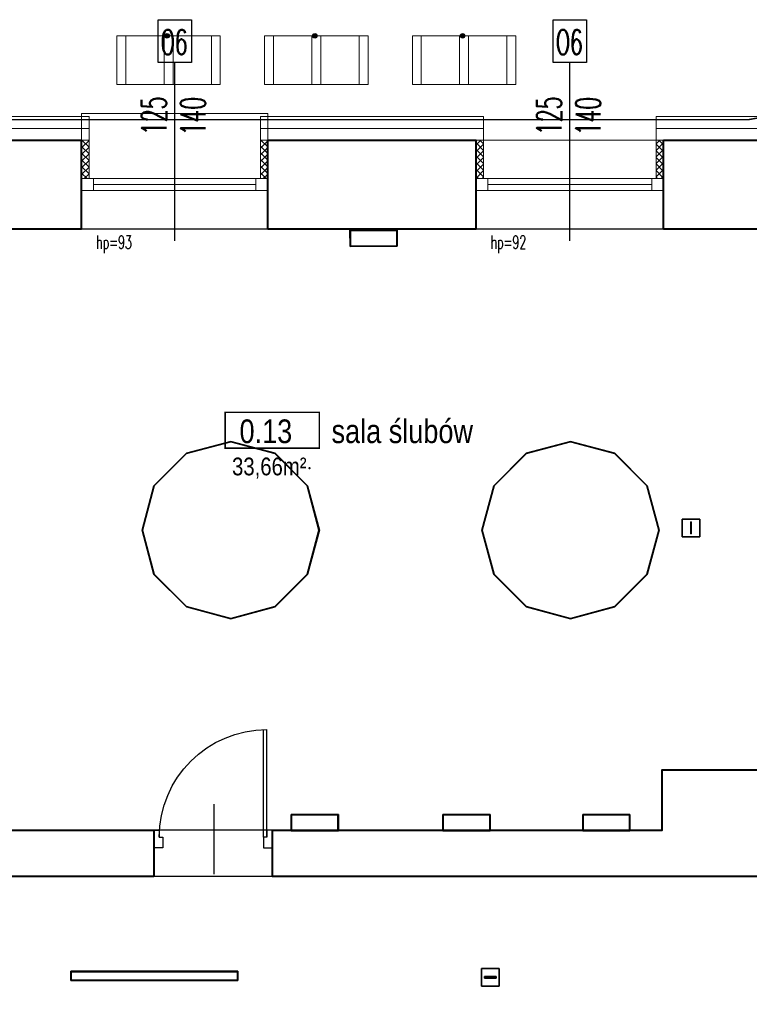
# Model space of a CAD drawing. Header units: millimetres. Extents: x -2616 to 3840, y -7331 to 10340.
# Tile 14 of 22: x 1968 to 2462, y 4896 to 5563. Entities that reach past the tile are written whole.
import ezdxf

# ---------------------------------------------------------------- set-up
doc = ezdxf.new("R2010")
doc.units = ezdxf.units.MM
for name, color, linetype, lineweight in [('#Warnice UG$0$0A_KONSTR', 8, 'Continuous', 40), ('#Warnice UG$0$0A_OCIEPLENIE', 8, 'Continuous', 0), ('#Warnice UG$0$0A_OPISY POM', 8, 'Continuous', 9), ('#Warnice UG$0$0A_POMOCNICZE', 8, 'Continuous', 9), ('#Warnice UG$0$0A_STOLARKA', 8, 'Continuous', 9)]:
    doc.layers.add(name, color=color, linetype=linetype, lineweight=lineweight)
for name, color, linetype in [('#Warnice UG$0$0A_OPISY OKIEN', 8, 'Continuous'), ('#Warnice UG$0$_a_drzwi', 8, 'Continuous'), ('#Warnice UG$0$Opisy', 8, 'Continuous'), ('DLX_BLD1_LUM', 5, 'Continuous'), ('PODKŁAD', 8, 'Continuous')]:
    doc.layers.add(name, color=color, linetype=linetype)
doc.styles.add('#Warnice UG$0$1', font='simplex.shx', dxfattribs={"width": 0.6})
doc.styles.add('#Warnice UG$0$m1_romans', font='romans.shx', dxfattribs={"width": 0.8})
pattern_1 = [(45, (-100, -60), (-2.24506403, 2.24506403), []), (135, (-100, -60), (-2.24506403, -2.24506403), [])]

# ---------------------------------------------------------------- blocks, each defined once
blk = doc.blocks.new('#Warnice UG$0$A$C372b6b25')
at = {"layer": '#Warnice UG$0$_a_drzwi'}
for p, q in [((3.33, -4.44), (3.33, 63.89)), ((5.56, -4.44), (5.56, 63.85)), ((37.04, 16.67), (37.04, -27.78)), ((0, 0), (3.33, 0)), ((3.33, 0), (3.33, -4.44)), ((3.33, -4.44), (5.56, -4.44)), ((5.56, -4.44), (5.56, -11.11)), ((69.44, -4.44), (69.44, -11.11)), ((71.67, -4.44), (69.44, -4.44)), ((71.67, 0), (71.67, -4.44)), ((75, 0), (71.67, 0)), ((5.56, -11.11), (0, -11.11)), ((69.44, -11.11), (75, -11.11))]:
    blk.add_line(p, q, dxfattribs=at)
for points in [[(0, 0), (0, -11.11)], [(75, 0), (75, -11.11)]]:
    blk.add_lwpolyline(points, dxfattribs=at)
blk.add_arc((3.33, -4.44), 68.33, 0, 90, dxfattribs=at)
blk = doc.blocks.new('#Warnice UG')
at = {"layer": '#Warnice UG$0$0A_OCIEPLENIE', "transparency": 33554687}
h = blk.add_hatch(dxfattribs=at)
h.set_pattern_fill('ANSI37', color=256)
h.set_pattern_definition(pattern_1)
h.paths.add_polyline_path([(13579.56, 11734.95), (13574.56, 11734.95), (13574.56, 11708.95), (13579.56, 11708.95)])
h.paths.add_polyline_path([(13700.56, 11734.95), (13695.56, 11734.95), (13695.56, 11708.95), (13700.56, 11708.95)])
h = blk.add_hatch(dxfattribs=at)
h.set_pattern_fill('ANSI37', color=256)
h.set_pattern_definition(pattern_1)
h.paths.add_polyline_path([(13841.56, 11708.95), (13846.56, 11708.95), (13846.56, 11734.95), (13841.56, 11734.95)])
h.paths.add_polyline_path([(13968.56, 11734.95), (13963.56, 11734.95), (13963.56, 11708.95), (13968.56, 11708.95)])
at = {"layer": '#Warnice UG$0$0A_OPISY OKIEN', "transparency": 33554687}
h = blk.add_hatch(color=256, dxfattribs=at)
h.dxf.hatch_style = 1
h.paths.add_polyline_path([(13633.94, 11805.54, 1), (13630.95, 11805.54, 1)])
h = blk.add_hatch(color=256, dxfattribs=at)
h.dxf.hatch_style = 1
h.paths.add_polyline_path([(13733.94, 11805.54, 1), (13730.95, 11805.54, 1)])
h = blk.add_hatch(color=256, dxfattribs=at)
h.dxf.hatch_style = 1
h.paths.add_polyline_path([(13833.94, 11805.54, 1), (13830.95, 11805.54, 1)])
at = {"layer": '#Warnice UG$0$0A_KONSTR'}
for points in [[(13428.56, 11734.95), (13574.56, 11734.95)], [(13574.56, 11674.95), (13574.56, 11734.95)], [(13700.56, 11674.95), (13700.56, 11734.95)], [(13700.56, 11734.95), (13841.56, 11734.95)], [(13841.56, 11674.95), (13841.56, 11734.95)], [(13968.56, 11674.95), (13968.56, 11734.95)], [(13968.56, 11734.95), (14119.56, 11734.95)], [(13473.56, 11674.95), (13574.56, 11674.95)], [(13700.56, 11674.95), (13841.56, 11674.95)], [(13968.56, 11674.95), (14119.56, 11674.95)], [(13703.56, 11267.95), (13967.56, 11267.95), (13967.56, 11308.95), (14097.56, 11308.95), (14097.56, 11267.95)], [(13473.56, 11267.95), (13623.56, 11267.95)], [(13623.56, 11267.95), (13623.56, 11236.95)], [(13703.56, 11267.95), (13703.56, 11236.95)], [(13449.56, 11236.95), (13623.56, 11236.95)], [(13703.56, 11236.95), (14314.56, 11236.95)]]:
    blk.add_lwpolyline(points, dxfattribs=at)
blk.add_point((13728.82, 11513.02), dxfattribs=at)
at = {"layer": '#Warnice UG$0$0A_OCIEPLENIE'}
for points in [[(13428.56, 11734.95), (13428.56, 11750.95), (13579.56, 11750.95), (13579.56, 11734.95), (13574.56, 11734.95)], [(13700.56, 11734.95), (13695.56, 11734.95), (13695.56, 11750.95), (13846.56, 11750.95), (13846.56, 11734.95), (13841.56, 11734.95)], [(13968.56, 11734.95), (13963.56, 11734.95), (13963.56, 11750.95), (14124.56, 11750.95), (14124.56, 11734.95), (14119.56, 11734.95)], [(13579.56, 11734.95), (13579.56, 11708.95)], [(13695.56, 11734.95), (13695.56, 11708.95)], [(13846.56, 11734.95), (13846.56, 11708.95)], [(13963.56, 11734.95), (13963.56, 11708.95)]]:
    blk.add_lwpolyline(points, dxfattribs=at)
at = {"layer": '#Warnice UG$0$0A_OCIEPLENIE', "ltscale": 0.75}
for points in [[(13428.56, 11742.95), (13579.56, 11742.95)], [(13695.56, 11742.95), (13846.56, 11742.95)], [(13963.56, 11742.95), (14124.56, 11742.95)]]:
    blk.add_lwpolyline(points, dxfattribs=at)
at = {"layer": '#Warnice UG$0$0A_OPISY OKIEN'}
for centre in [(13632.45, 11805.54), (13732.45, 11805.54), (13832.45, 11805.54)]:
    blk.add_circle(centre, 1.5, dxfattribs=at)
at = {"layer": '#Warnice UG$0$0A_OPISY POM', "const_width": 1}
blk.add_lwpolyline([(13671.73, 11550.76), (13735.48, 11550.76), (13735.48, 11526.53), (13671.73, 11526.53)], close=True, dxfattribs=at)
at = {"layer": '#Warnice UG$0$0A_POMOCNICZE', "ltscale": 3}
for points in [[(13631.39, 11804.48), (13633.5, 11806.6)], [(13633.5, 11804.48), (13631.39, 11806.6)], [(13731.39, 11804.48), (13733.5, 11806.6)], [(13733.5, 11804.48), (13731.39, 11806.6)], [(13831.39, 11804.48), (13833.5, 11806.6)], [(13833.5, 11804.48), (13831.39, 11806.6)], [(13598.45, 11772.54), (13598.45, 11805.54), (13668.45, 11805.54), (13668.45, 11772.54), (13598.45, 11772.54)], [(13598.45, 11805.54), (13604.45, 11805.54), (13604.45, 11772.54), (13598.45, 11772.54)], [(13628.45, 11805.54), (13636.45, 11805.54), (13636.45, 11772.54), (13628.45, 11772.54)], [(13630.45, 11805.54), (13630.45, 11772.54)], [(13668.45, 11805.54), (13662.45, 11805.54), (13662.45, 11772.54), (13668.45, 11772.54)], [(13698.45, 11772.54), (13698.45, 11805.54), (13768.45, 11805.54), (13768.45, 11772.54), (13698.45, 11772.54)], [(13698.45, 11805.54), (13704.45, 11805.54), (13704.45, 11772.54), (13698.45, 11772.54)], [(13728.45, 11805.54), (13736.45, 11805.54), (13736.45, 11772.54), (13728.45, 11772.54)], [(13730.45, 11805.54), (13730.45, 11772.54)], [(13768.45, 11805.54), (13762.45, 11805.54), (13762.45, 11772.54), (13768.45, 11772.54)], [(13798.45, 11772.54), (13798.45, 11805.54), (13868.45, 11805.54), (13868.45, 11772.54), (13798.45, 11772.54)], [(13798.45, 11805.54), (13804.45, 11805.54), (13804.45, 11772.54), (13798.45, 11772.54)], [(13828.45, 11805.54), (13836.45, 11805.54), (13836.45, 11772.54), (13828.45, 11772.54)], [(13830.45, 11805.54), (13830.45, 11772.54)], [(13868.45, 11805.54), (13862.45, 11805.54), (13862.45, 11772.54), (13868.45, 11772.54)]]:
    blk.add_lwpolyline(points, dxfattribs=at)
at = {"layer": '#Warnice UG$0$0A_POMOCNICZE', "ltscale": 50, "const_width": 1}
blk.add_lwpolyline([(14334.77, 11804.81), (14026.15, 11748.85), (13448.14, 11748.85)], dxfattribs=at)
at = {"layer": '#Warnice UG$0$0A_STOLARKA'}
for p, q in [((13574.56, 11708.95), (13700.56, 11708.95)), ((13841.56, 11708.95), (13968.56, 11708.95)), ((13574.56, 11700.95), (13700.56, 11700.95)), ((13582.56, 11704.95), (13692.56, 11704.95)), ((13841.56, 11700.95), (13968.56, 11700.95)), ((13849.56, 11704.95), (13960.56, 11704.95))]:
    blk.add_line(p, q, dxfattribs=at)
for points in [[(13700.56, 11752.95), (13574.56, 11752.95), (13574.56, 11674.95), (13700.56, 11674.95)], [(13968.56, 11734.95), (13841.56, 11734.95), (13841.56, 11674.95), (13968.56, 11674.95)], [(13582.56, 11700.95), (13582.56, 11708.95), (13574.56, 11708.95), (13574.56, 11700.95)], [(13700.56, 11700.95), (13700.56, 11708.95), (13692.56, 11708.95), (13692.56, 11700.95)], [(13849.56, 11700.95), (13849.56, 11708.95), (13841.56, 11708.95), (13841.56, 11700.95)], [(13968.56, 11700.95), (13968.56, 11708.95), (13960.56, 11708.95), (13960.56, 11700.95)]]:
    blk.add_lwpolyline(points, close=True, dxfattribs=at)
at = {"layer": '#Warnice UG$0$Opisy'}
for p, q in [((13637.56, 11666.82), (13637.56, 11787.57)), ((13905.06, 11666.82), (13905.06, 11787.57))]:
    blk.add_line(p, q, dxfattribs=at)
for points in [[(13626.27, 11787.57), (13626.27, 11816.47), (13648.85, 11816.47), (13648.85, 11787.57)], [(13893.77, 11787.57), (13893.77, 11816.47), (13916.35, 11816.47), (13916.35, 11787.57)]]:
    blk.add_lwpolyline(points, close=True, dxfattribs=at)
at = {"layer": 'Defpoints'}
for points in [[(13473.56, 11674.95), (14313.56, 11674.95), (14313.56, 11267.95), (14097.56, 11267.95), (14097.56, 11308.95), (13967.56, 11308.95), (13967.56, 11267.95), (13473.56, 11267.95)], [(12457.56, 11236.95), (14314.56, 11236.95), (14314.56, 11081.95), (12457.56, 11081.95)]]:
    blk.add_lwpolyline(points, close=True, dxfattribs=at)
at = {"layer": '#Warnice UG$0$_a_drzwi', "xscale": -1.066666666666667, "yscale": 1.066666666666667, "zscale": 1.066666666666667, "rotation": 359.9999996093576}
blk.add_blockref('#Warnice UG$0$A$C372b6b25', (13703.56, 11267.95), dxfattribs=at)
at = {"layer": '#Warnice UG$0$0A_OPISY POM', "attachment_point": 9, "line_spacing_factor": 0.8, "style": '#Warnice UG$0$m1_romans'}
for s, insert, char_height, width in [('\\pxql;{\\fArial Narrow|b0|i0|c238|p34;\\W1;sala ślubów}', (14119.06, 11529.73), 16, 375.2999), ('{\\fArial Narrow|b0|i0|c238|p34;\\W1;0.13}', (13717.14, 11529.73), 16, 375.2999), ('\\pxql;{\\fArial Narrow|b0|i0|c238|p34;\\W1;33,66m²}', (13773.26, 11505.91), 12, 96.8644)]:
    blk.add_mtext(s, dxfattribs=dict(at, insert=insert, char_height=char_height, width=width))
at = {"layer": '#Warnice UG$0$Opisy', "char_height": 16.8, "width": 158.6274, "attachment_point": 5, "style": '#Warnice UG$0$1'}
for insert in [(13637.21, 11801.3), (13904.71, 11801.3)]:
    blk.add_mtext('O6', dxfattribs=dict(at, insert=insert))
at = {"layer": '#Warnice UG$0$Opisy', "char_height": 16.8, "width": 158.6274, "attachment_point": 5, "rotation": 90, "style": '#Warnice UG$0$1'}
for s, insert in [('125', (13623.58, 11751.45)), ('140', (13650, 11751.17)), ('125', (13891.08, 11751.45)), ('140', (13917.5, 11751.17))]:
    blk.add_mtext(s, dxfattribs=dict(at, insert=insert))
at = {"layer": '#Warnice UG$0$Opisy', "char_height": 9, "width": 158.6274, "attachment_point": 5, "line_spacing_factor": 0.7, "style": '#Warnice UG$0$1'}
for s, insert in [('\\pxqr;hp=93', (13529.19, 11664.38)), ('\\pxqr;hp=92', (13796.19, 11664.38))]:
    blk.add_mtext(s, dxfattribs=dict(at, insert=insert))

msp = doc.modelspace()

# ---------------------------------------------------------------- linework, layer by layer
at = {"layer": 'DLX_BLD1_LUM'}
for points in [[(2191.56, 5420.18, 0), (2223.56, 5420.28, 0)], [(2223.56, 5420.28, 0), (2191.56, 5420.18, 0)], [(2191.56, 5420.18, 0), (2223.56, 5420.28, 0)], [(2223.56, 5420.28, 0), (2191.56, 5420.18, 0)], [(2191.59, 5409.18, 0), (2191.56, 5420.18, 0)], [(2191.59, 5409.18, 0), (2191.56, 5420.18, 0)], [(2191.56, 5420.18, 0), (2191.56, 5420.18, 0)], [(2191.56, 5420.18, 0), (2191.59, 5409.18, 0)], [(2191.56, 5420.18, 0), (2191.59, 5409.18, 0)], [(2191.56, 5420.18, 0), (2191.56, 5420.18, 0)], [(2223.31, 5420.03, 0), (2191.81, 5419.93, 0)], [(2191.81, 5419.93, 0), (2223.31, 5420.03, 0)], [(2223.31, 5420.03, 0), (2191.81, 5419.93, 0)], [(2191.81, 5419.93, 0), (2223.31, 5420.03, 0)], [(2191.81, 5419.93, 0), (2191.84, 5409.43, 0)], [(2191.84, 5409.43, 0), (2191.81, 5419.93, 0)], [(2191.81, 5419.93, 0), (2191.84, 5409.43, 0)], [(2191.84, 5409.43, 0), (2191.81, 5419.93, 0)], [(2223.34, 5409.53, 0), (2223.31, 5420.03, 0)], [(2223.31, 5420.03, 0), (2223.34, 5409.53, 0)], [(2223.34, 5409.53, 0), (2223.31, 5420.03, 0)], [(2223.31, 5420.03, 0), (2223.34, 5409.53, 0)], [(2223.56, 5420.28, 0), (2223.59, 5409.28, 0)], [(2223.59, 5409.28, 0), (2223.56, 5420.28, 0)], [(2223.59, 5409.28, 0), (2223.56, 5420.28, 0)], [(2223.56, 5420.28, 0), (2223.56, 5420.28, 0)], [(2223.56, 5420.28, 0), (2223.59, 5409.28, 0)], [(2223.56, 5420.28, 0), (2223.56, 5420.28, 0)], [(2223.59, 5409.28, 0), (2191.59, 5409.18, 0)], [(2191.59, 5409.18, 0), (2223.59, 5409.28, 0)], [(2223.59, 5409.28, 0), (2191.59, 5409.18, 0)], [(2191.59, 5409.18, 0), (2223.59, 5409.28, 0)], [(2191.59, 5409.18, 0), (2191.59, 5409.18, 0)], [(2191.59, 5409.18, 0), (2191.59, 5409.18, 0)], [(2191.84, 5409.43, 0), (2223.34, 5409.53, 0)], [(2223.34, 5409.53, 0), (2191.84, 5409.43, 0)], [(2191.84, 5409.43, 0), (2223.34, 5409.53, 0)], [(2223.34, 5409.53, 0), (2191.84, 5409.43, 0)], [(2223.59, 5409.28, 0), (2223.59, 5409.28, 0)], [(2223.59, 5409.28, 0), (2223.59, 5409.28, 0)], [(2110.82, 5277.27, 0), (2080.82, 5269.23, 0)], [(2080.82, 5269.23, 0), (2110.82, 5277.27, 0)], [(2080.82, 5269.23, 0), (2110.82, 5277.27, 0)], [(2110.82, 5277.27, 0), (2080.82, 5269.23, 0)], [(2110.82, 5277.02, 0), (2080.94, 5269.01, 0)], [(2080.94, 5269.01, 0), (2110.82, 5277.02, 0)], [(2140.82, 5269.23, 0), (2110.82, 5277.27, 0)], [(2110.82, 5277.27, 0), (2110.82, 5277.27, 0)], [(2110.82, 5277.27, 0), (2140.82, 5269.23, 0)], [(2110.82, 5277.27, 0), (2110.82, 5277.27, 0)], [(2110.82, 5277.27, 0), (2140.82, 5269.23, 0)], [(2140.82, 5269.23, 0), (2110.82, 5277.27, 0)], [(2140.69, 5269.01, 0), (2110.82, 5277.02, 0)], [(2110.82, 5277.02, 0), (2140.69, 5269.01, 0)], [(2340.82, 5277.27, 0), (2310.82, 5269.23, 0)], [(2310.82, 5269.23, 0), (2340.82, 5277.27, 0)], [(2310.82, 5269.23, 0), (2340.82, 5277.27, 0)], [(2340.82, 5277.27, 0), (2310.82, 5269.23, 0)], [(2340.82, 5277.02, 0), (2310.94, 5269.01, 0)], [(2310.94, 5269.01, 0), (2340.82, 5277.02, 0)], [(2370.82, 5269.23, 0), (2340.82, 5277.27, 0)], [(2340.82, 5277.27, 0), (2340.82, 5277.27, 0)], [(2340.82, 5277.27, 0), (2370.82, 5269.23, 0)], [(2340.82, 5277.27, 0), (2340.82, 5277.27, 0)], [(2340.82, 5277.27, 0), (2370.82, 5269.23, 0)], [(2370.82, 5269.23, 0), (2340.82, 5277.27, 0)], [(2370.69, 5269.01, 0), (2340.82, 5277.02, 0)], [(2340.82, 5277.02, 0), (2370.69, 5269.01, 0)], [(2080.82, 5269.23, 0), (2058.85, 5247.27, 0)], [(2058.85, 5247.27, 0), (2080.82, 5269.23, 0)], [(2058.85, 5247.27, 0), (2080.82, 5269.23, 0)], [(2080.82, 5269.23, 0), (2058.85, 5247.27, 0)], [(2080.94, 5269.01, 0), (2059.07, 5247.14, 0)], [(2059.07, 5247.14, 0), (2080.94, 5269.01, 0)], [(2080.82, 5269.23, 0), (2080.82, 5269.23, 0)], [(2080.82, 5269.23, 0), (2080.82, 5269.23, 0)], [(2162.56, 5247.14, 0), (2140.69, 5269.01, 0)], [(2140.69, 5269.01, 0), (2162.56, 5247.14, 0)], [(2162.78, 5247.27, 0), (2140.82, 5269.23, 0)], [(2140.82, 5269.23, 0), (2140.82, 5269.23, 0)], [(2140.82, 5269.23, 0), (2162.78, 5247.27, 0)], [(2140.82, 5269.23, 0), (2140.82, 5269.23, 0)], [(2140.82, 5269.23, 0), (2162.78, 5247.27, 0)], [(2162.78, 5247.27, 0), (2140.82, 5269.23, 0)], [(2310.82, 5269.23, 0), (2288.85, 5247.27, 0)], [(2288.85, 5247.27, 0), (2310.82, 5269.23, 0)], [(2288.85, 5247.27, 0), (2310.82, 5269.23, 0)], [(2310.82, 5269.23, 0), (2288.85, 5247.27, 0)], [(2310.94, 5269.01, 0), (2289.07, 5247.14, 0)], [(2289.07, 5247.14, 0), (2310.94, 5269.01, 0)], [(2310.82, 5269.23, 0), (2310.82, 5269.23, 0)], [(2310.82, 5269.23, 0), (2310.82, 5269.23, 0)], [(2392.56, 5247.14, 0), (2370.69, 5269.01, 0)], [(2370.69, 5269.01, 0), (2392.56, 5247.14, 0)], [(2392.78, 5247.27, 0), (2370.82, 5269.23, 0)], [(2370.82, 5269.23, 0), (2370.82, 5269.23, 0)], [(2370.82, 5269.23, 0), (2392.78, 5247.27, 0)], [(2370.82, 5269.23, 0), (2370.82, 5269.23, 0)], [(2370.82, 5269.23, 0), (2392.78, 5247.27, 0)], [(2392.78, 5247.27, 0), (2370.82, 5269.23, 0)], [(2058.85, 5247.27, 0), (2050.82, 5217.27, 0)], [(2050.82, 5217.27, 0), (2058.85, 5247.27, 0)], [(2050.82, 5217.27, 0), (2058.85, 5247.27, 0)], [(2058.85, 5247.27, 0), (2050.82, 5217.27, 0)], [(2059.07, 5247.14, 0), (2051.07, 5217.27, 0)], [(2051.07, 5217.27, 0), (2059.07, 5247.14, 0)], [(2058.85, 5247.27, 0), (2058.85, 5247.27, 0)], [(2058.85, 5247.27, 0), (2058.85, 5247.27, 0)], [(2170.57, 5217.27, 0), (2162.56, 5247.14, 0)], [(2162.56, 5247.14, 0), (2170.57, 5217.27, 0)], [(2170.82, 5217.27, 0), (2162.78, 5247.27, 0)], [(2162.78, 5247.27, 0), (2162.78, 5247.27, 0)], [(2162.78, 5247.27, 0), (2170.82, 5217.27, 0)], [(2162.78, 5247.27, 0), (2162.78, 5247.27, 0)], [(2162.78, 5247.27, 0), (2170.82, 5217.27, 0)], [(2170.82, 5217.27, 0), (2162.78, 5247.27, 0)], [(2288.85, 5247.27, 0), (2280.82, 5217.27, 0)], [(2280.82, 5217.27, 0), (2288.85, 5247.27, 0)], [(2280.82, 5217.27, 0), (2288.85, 5247.27, 0)], [(2288.85, 5247.27, 0), (2280.82, 5217.27, 0)], [(2289.07, 5247.14, 0), (2281.07, 5217.27, 0)], [(2281.07, 5217.27, 0), (2289.07, 5247.14, 0)], [(2288.85, 5247.27, 0), (2288.85, 5247.27, 0)], [(2288.85, 5247.27, 0), (2288.85, 5247.27, 0)], [(2400.57, 5217.27, 0), (2392.56, 5247.14, 0)], [(2392.56, 5247.14, 0), (2400.57, 5217.27, 0)], [(2400.82, 5217.27, 0), (2392.78, 5247.27, 0)], [(2392.78, 5247.27, 0), (2392.78, 5247.27, 0)], [(2392.78, 5247.27, 0), (2400.82, 5217.27, 0)], [(2392.78, 5247.27, 0), (2392.78, 5247.27, 0)], [(2392.78, 5247.27, 0), (2400.82, 5217.27, 0)], [(2400.82, 5217.27, 0), (2392.78, 5247.27, 0)], [(2416.32, 5212.73, 0), (2416.32, 5224.73, 0)], [(2416.32, 5224.73, 0), (2416.32, 5224.73, 0)], [(2416.32, 5224.73, 0), (2416.32, 5212.73, 0)], [(2416.32, 5224.73, 0), (2428.32, 5224.73, 0)], [(2428.32, 5224.73, 0), (2416.32, 5224.73, 0)], [(2416.32, 5224.73, 0), (2416.32, 5224.73, 0)], [(2416.32, 5224.73, 0), (2416.32, 5212.73, 0)], [(2428.32, 5224.73, 0), (2416.32, 5224.73, 0)], [(2416.32, 5212.73, 0), (2416.32, 5224.73, 0)], [(2416.32, 5224.73, 0), (2428.32, 5224.73, 0)], [(2428.32, 5224.73, 0), (2428.32, 5212.73, 0)], [(2428.32, 5212.73, 0), (2428.32, 5224.73, 0)], [(2428.32, 5224.73, 0), (2428.32, 5224.73, 0)], [(2428.32, 5224.73, 0), (2428.32, 5224.73, 0)], [(2428.32, 5212.73, 0), (2428.32, 5224.73, 0)], [(2428.32, 5224.73, 0), (2428.32, 5212.73, 0)], [(2050.82, 5217.27, 0), (2050.82, 5217.27, 0)], [(2050.82, 5217.27, 0), (2058.85, 5187.27, 0)], [(2058.85, 5187.27, 0), (2050.82, 5217.27, 0)], [(2050.82, 5217.27, 0), (2050.82, 5217.27, 0)], [(2058.85, 5187.27, 0), (2050.82, 5217.27, 0)], [(2050.82, 5217.27, 0), (2058.85, 5187.27, 0)], [(2051.07, 5217.27, 0), (2059.07, 5187.39, 0)], [(2059.07, 5187.39, 0), (2051.07, 5217.27, 0)], [(2162.56, 5187.39, 0), (2170.57, 5217.27, 0)], [(2170.57, 5217.27, 0), (2162.56, 5187.39, 0)], [(2162.78, 5187.27, 0), (2170.82, 5217.27, 0)], [(2170.82, 5217.27, 0), (2162.78, 5187.27, 0)], [(2170.82, 5217.27, 0), (2162.78, 5187.27, 0)], [(2162.78, 5187.27, 0), (2170.82, 5217.27, 0)], [(2170.82, 5217.27, 0), (2170.82, 5217.27, 0)], [(2170.82, 5217.27, 0), (2170.82, 5217.27, 0)], [(2280.82, 5217.27, 0), (2280.82, 5217.27, 0)], [(2280.82, 5217.27, 0), (2288.85, 5187.27, 0)], [(2288.85, 5187.27, 0), (2280.82, 5217.27, 0)], [(2280.82, 5217.27, 0), (2280.82, 5217.27, 0)], [(2288.85, 5187.27, 0), (2280.82, 5217.27, 0)], [(2280.82, 5217.27, 0), (2288.85, 5187.27, 0)], [(2281.07, 5217.27, 0), (2289.07, 5187.39, 0)], [(2289.07, 5187.39, 0), (2281.07, 5217.27, 0)], [(2392.56, 5187.39, 0), (2400.57, 5217.27, 0)], [(2400.57, 5217.27, 0), (2392.56, 5187.39, 0)], [(2392.78, 5187.27, 0), (2400.82, 5217.27, 0)], [(2400.82, 5217.27, 0), (2392.78, 5187.27, 0)], [(2400.82, 5217.27, 0), (2392.78, 5187.27, 0)], [(2392.78, 5187.27, 0), (2400.82, 5217.27, 0)], [(2400.82, 5217.27, 0), (2400.82, 5217.27, 0)], [(2400.82, 5217.27, 0), (2400.82, 5217.27, 0)], [(2422.22, 5222.73, 0), (2422.22, 5214.73, 0)], [(2422.42, 5222.73, 0), (2422.22, 5222.73, 0)], [(2422.22, 5214.73, 0), (2422.22, 5222.73, 0)], [(2422.22, 5222.73, 0), (2422.42, 5222.73, 0)], [(2422.42, 5214.73, 0), (2422.42, 5222.73, 0)], [(2422.42, 5222.73, 0), (2422.42, 5214.73, 0)], [(2428.32, 5212.73, 0), (2416.32, 5212.73, 0)], [(2416.32, 5212.73, 0), (2416.32, 5212.73, 0)], [(2416.32, 5212.73, 0), (2428.32, 5212.73, 0)], [(2416.32, 5212.73, 0), (2416.32, 5212.73, 0)], [(2416.32, 5212.73, 0), (2428.32, 5212.73, 0)], [(2428.32, 5212.73, 0), (2416.32, 5212.73, 0)], [(2422.22, 5214.73, 0), (2422.42, 5214.73, 0)], [(2422.42, 5214.73, 0), (2422.22, 5214.73, 0)], [(2428.32, 5212.73, 0), (2428.32, 5212.73, 0)], [(2428.32, 5212.73, 0), (2428.32, 5212.73, 0)], [(2058.85, 5187.27, 0), (2058.85, 5187.27, 0)], [(2058.85, 5187.27, 0), (2080.82, 5165.31, 0)], [(2080.82, 5165.31, 0), (2058.85, 5187.27, 0)], [(2058.85, 5187.27, 0), (2058.85, 5187.27, 0)], [(2080.82, 5165.31, 0), (2058.85, 5187.27, 0)], [(2058.85, 5187.27, 0), (2080.82, 5165.31, 0)], [(2059.07, 5187.39, 0), (2080.94, 5165.52, 0)], [(2080.94, 5165.52, 0), (2059.07, 5187.39, 0)], [(2140.69, 5165.52, 0), (2162.56, 5187.39, 0)], [(2162.56, 5187.39, 0), (2140.69, 5165.52, 0)], [(2140.82, 5165.31, 0), (2162.78, 5187.27, 0)], [(2162.78, 5187.27, 0), (2140.82, 5165.31, 0)], [(2162.78, 5187.27, 0), (2140.82, 5165.31, 0)], [(2140.82, 5165.31, 0), (2162.78, 5187.27, 0)], [(2162.78, 5187.27, 0), (2162.78, 5187.27, 0)], [(2162.78, 5187.27, 0), (2162.78, 5187.27, 0)], [(2288.85, 5187.27, 0), (2288.85, 5187.27, 0)], [(2288.85, 5187.27, 0), (2310.82, 5165.31, 0)], [(2310.82, 5165.31, 0), (2288.85, 5187.27, 0)], [(2288.85, 5187.27, 0), (2288.85, 5187.27, 0)], [(2310.82, 5165.31, 0), (2288.85, 5187.27, 0)], [(2288.85, 5187.27, 0), (2310.82, 5165.31, 0)], [(2289.07, 5187.39, 0), (2310.94, 5165.52, 0)], [(2310.94, 5165.52, 0), (2289.07, 5187.39, 0)], [(2370.69, 5165.52, 0), (2392.56, 5187.39, 0)], [(2392.56, 5187.39, 0), (2370.69, 5165.52, 0)], [(2370.82, 5165.31, 0), (2392.78, 5187.27, 0)], [(2392.78, 5187.27, 0), (2370.82, 5165.31, 0)], [(2392.78, 5187.27, 0), (2370.82, 5165.31, 0)], [(2370.82, 5165.31, 0), (2392.78, 5187.27, 0)], [(2392.78, 5187.27, 0), (2392.78, 5187.27, 0)], [(2392.78, 5187.27, 0), (2392.78, 5187.27, 0)], [(2080.82, 5165.31, 0), (2080.82, 5165.31, 0)], [(2080.82, 5165.31, 0), (2110.82, 5157.27, 0)], [(2110.82, 5157.27, 0), (2080.82, 5165.31, 0)], [(2080.82, 5165.31, 0), (2080.82, 5165.31, 0)], [(2110.82, 5157.27, 0), (2080.82, 5165.31, 0)], [(2080.82, 5165.31, 0), (2110.82, 5157.27, 0)], [(2080.94, 5165.52, 0), (2110.82, 5157.52, 0)], [(2110.82, 5157.52, 0), (2080.94, 5165.52, 0)], [(2110.82, 5157.52, 0), (2140.69, 5165.52, 0)], [(2140.69, 5165.52, 0), (2110.82, 5157.52, 0)], [(2110.82, 5157.27, 0), (2140.82, 5165.31, 0)], [(2140.82, 5165.31, 0), (2110.82, 5157.27, 0)], [(2140.82, 5165.31, 0), (2110.82, 5157.27, 0)], [(2110.82, 5157.27, 0), (2140.82, 5165.31, 0)], [(2140.82, 5165.31, 0), (2140.82, 5165.31, 0)], [(2140.82, 5165.31, 0), (2140.82, 5165.31, 0)], [(2310.82, 5165.31, 0), (2310.82, 5165.31, 0)], [(2310.82, 5165.31, 0), (2340.82, 5157.27, 0)], [(2340.82, 5157.27, 0), (2310.82, 5165.31, 0)], [(2310.82, 5165.31, 0), (2310.82, 5165.31, 0)], [(2340.82, 5157.27, 0), (2310.82, 5165.31, 0)], [(2310.82, 5165.31, 0), (2340.82, 5157.27, 0)], [(2310.94, 5165.52, 0), (2340.82, 5157.52, 0)], [(2340.82, 5157.52, 0), (2310.94, 5165.52, 0)], [(2340.82, 5157.52, 0), (2370.69, 5165.52, 0)], [(2370.69, 5165.52, 0), (2340.82, 5157.52, 0)], [(2340.82, 5157.27, 0), (2370.82, 5165.31, 0)], [(2370.82, 5165.31, 0), (2340.82, 5157.27, 0)], [(2370.82, 5165.31, 0), (2340.82, 5157.27, 0)], [(2340.82, 5157.27, 0), (2370.82, 5165.31, 0)], [(2370.82, 5165.31, 0), (2370.82, 5165.31, 0)], [(2370.82, 5165.31, 0), (2370.82, 5165.31, 0)], [(2110.82, 5157.27, 0), (2110.82, 5157.27, 0)], [(2110.82, 5157.27, 0), (2110.82, 5157.27, 0)], [(2340.82, 5157.27, 0), (2340.82, 5157.27, 0)], [(2340.82, 5157.27, 0), (2340.82, 5157.27, 0)], [(2151.69, 5024.77, 0), (2183.69, 5024.77, 0)], [(2151.69, 5013.77, 0), (2151.69, 5024.77, 0)], [(2183.69, 5024.77, 0), (2151.69, 5024.77, 0)], [(2151.69, 5024.77, 0), (2151.69, 5013.77, 0)], [(2151.69, 5024.77, 0), (2151.69, 5024.77, 0)], [(2151.69, 5024.77, 0), (2151.69, 5013.77, 0)], [(2151.69, 5013.77, 0), (2151.69, 5024.77, 0)], [(2151.69, 5024.77, 0), (2151.69, 5024.77, 0)], [(2151.69, 5024.77, 0), (2183.69, 5024.77, 0)], [(2183.69, 5024.77, 0), (2151.69, 5024.77, 0)], [(2183.44, 5024.52, 0), (2151.94, 5024.52, 0)], [(2151.94, 5024.52, 0), (2151.94, 5014.02, 0)], [(2151.94, 5014.02, 0), (2151.94, 5024.52, 0)], [(2151.94, 5024.52, 0), (2183.44, 5024.52, 0)], [(2183.44, 5024.52, 0), (2151.94, 5024.52, 0)], [(2151.94, 5024.52, 0), (2151.94, 5014.02, 0)], [(2151.94, 5014.02, 0), (2151.94, 5024.52, 0)], [(2151.94, 5024.52, 0), (2183.44, 5024.52, 0)], [(2183.44, 5014.02, 0), (2183.44, 5024.52, 0)], [(2183.44, 5024.52, 0), (2183.44, 5014.02, 0)], [(2183.44, 5014.02, 0), (2183.44, 5024.52, 0)], [(2183.44, 5024.52, 0), (2183.44, 5014.02, 0)], [(2183.69, 5024.77, 0), (2183.69, 5013.77, 0)], [(2183.69, 5024.77, 0), (2183.69, 5024.77, 0)], [(2183.69, 5024.77, 0), (2183.69, 5013.77, 0)], [(2183.69, 5013.77, 0), (2183.69, 5024.77, 0)], [(2183.69, 5013.77, 0), (2183.69, 5024.77, 0)], [(2183.69, 5024.77, 0), (2183.69, 5024.77, 0)], [(2254.47, 5024.77, 0), (2286.47, 5024.77, 0)], [(2254.47, 5013.77, 0), (2254.47, 5024.77, 0)], [(2286.47, 5024.77, 0), (2254.47, 5024.77, 0)], [(2254.47, 5024.77, 0), (2254.47, 5013.77, 0)], [(2254.47, 5024.77, 0), (2254.47, 5024.77, 0)], [(2254.47, 5024.77, 0), (2254.47, 5013.77, 0)], [(2254.47, 5013.77, 0), (2254.47, 5024.77, 0)], [(2254.47, 5024.77, 0), (2254.47, 5024.77, 0)], [(2254.47, 5024.77, 0), (2286.47, 5024.77, 0)], [(2286.47, 5024.77, 0), (2254.47, 5024.77, 0)], [(2286.22, 5024.52, 0), (2254.72, 5024.52, 0)], [(2254.72, 5024.52, 0), (2254.72, 5014.02, 0)], [(2254.72, 5014.02, 0), (2254.72, 5024.52, 0)], [(2254.72, 5024.52, 0), (2286.22, 5024.52, 0)], [(2286.22, 5024.52, 0), (2254.72, 5024.52, 0)], [(2254.72, 5024.52, 0), (2254.72, 5014.02, 0)], [(2254.72, 5014.02, 0), (2254.72, 5024.52, 0)], [(2254.72, 5024.52, 0), (2286.22, 5024.52, 0)], [(2286.22, 5014.02, 0), (2286.22, 5024.52, 0)], [(2286.22, 5024.52, 0), (2286.22, 5014.02, 0)], [(2286.22, 5014.02, 0), (2286.22, 5024.52, 0)], [(2286.22, 5024.52, 0), (2286.22, 5014.02, 0)], [(2286.47, 5024.77, 0), (2286.47, 5013.77, 0)], [(2286.47, 5024.77, 0), (2286.47, 5024.77, 0)], [(2286.47, 5024.77, 0), (2286.47, 5013.77, 0)], [(2286.47, 5013.77, 0), (2286.47, 5024.77, 0)], [(2286.47, 5013.77, 0), (2286.47, 5024.77, 0)], [(2286.47, 5024.77, 0), (2286.47, 5024.77, 0)], [(2349.1, 5024.77, 0), (2381.1, 5024.77, 0)], [(2349.1, 5013.77, 0), (2349.1, 5024.77, 0)], [(2381.1, 5024.77, 0), (2349.1, 5024.77, 0)], [(2349.1, 5024.77, 0), (2349.1, 5013.77, 0)], [(2349.1, 5024.77, 0), (2349.1, 5024.77, 0)], [(2349.1, 5024.77, 0), (2349.1, 5013.77, 0)], [(2349.1, 5013.77, 0), (2349.1, 5024.77, 0)], [(2349.1, 5024.77, 0), (2349.1, 5024.77, 0)], [(2349.1, 5024.77, 0), (2381.1, 5024.77, 0)], [(2381.1, 5024.77, 0), (2349.1, 5024.77, 0)], [(2380.85, 5024.52, 0), (2349.35, 5024.52, 0)], [(2349.35, 5024.52, 0), (2349.35, 5014.02, 0)], [(2349.35, 5014.02, 0), (2349.35, 5024.52, 0)], [(2349.35, 5024.52, 0), (2380.85, 5024.52, 0)], [(2380.85, 5024.52, 0), (2349.35, 5024.52, 0)], [(2349.35, 5024.52, 0), (2349.35, 5014.02, 0)], [(2349.35, 5014.02, 0), (2349.35, 5024.52, 0)], [(2349.35, 5024.52, 0), (2380.85, 5024.52, 0)], [(2380.85, 5014.02, 0), (2380.85, 5024.52, 0)], [(2380.85, 5024.52, 0), (2380.85, 5014.02, 0)], [(2380.85, 5014.02, 0), (2380.85, 5024.52, 0)], [(2380.85, 5024.52, 0), (2380.85, 5014.02, 0)], [(2381.1, 5024.77, 0), (2381.1, 5013.77, 0)], [(2381.1, 5024.77, 0), (2381.1, 5024.77, 0)], [(2381.1, 5024.77, 0), (2381.1, 5013.77, 0)], [(2381.1, 5013.77, 0), (2381.1, 5024.77, 0)], [(2381.1, 5013.77, 0), (2381.1, 5024.77, 0)], [(2381.1, 5024.77, 0), (2381.1, 5024.77, 0)], [(2183.69, 5013.77, 0), (2151.69, 5013.77, 0)], [(2151.69, 5013.77, 0), (2183.69, 5013.77, 0)], [(2151.69, 5013.77, 0), (2151.69, 5013.77, 0)], [(2183.69, 5013.77, 0), (2151.69, 5013.77, 0)], [(2151.69, 5013.77, 0), (2151.69, 5013.77, 0)], [(2151.69, 5013.77, 0), (2183.69, 5013.77, 0)], [(2151.94, 5014.02, 0), (2183.44, 5014.02, 0)], [(2183.44, 5014.02, 0), (2151.94, 5014.02, 0)], [(2151.94, 5014.02, 0), (2183.44, 5014.02, 0)], [(2183.44, 5014.02, 0), (2151.94, 5014.02, 0)], [(2183.69, 5013.77, 0), (2183.69, 5013.77, 0)], [(2183.69, 5013.77, 0), (2183.69, 5013.77, 0)], [(2286.47, 5013.77, 0), (2254.47, 5013.77, 0)], [(2254.47, 5013.77, 0), (2286.47, 5013.77, 0)], [(2254.47, 5013.77, 0), (2254.47, 5013.77, 0)], [(2286.47, 5013.77, 0), (2254.47, 5013.77, 0)], [(2254.47, 5013.77, 0), (2254.47, 5013.77, 0)], [(2254.47, 5013.77, 0), (2286.47, 5013.77, 0)], [(2254.72, 5014.02, 0), (2286.22, 5014.02, 0)], [(2286.22, 5014.02, 0), (2254.72, 5014.02, 0)], [(2254.72, 5014.02, 0), (2286.22, 5014.02, 0)], [(2286.22, 5014.02, 0), (2254.72, 5014.02, 0)], [(2286.47, 5013.77, 0), (2286.47, 5013.77, 0)], [(2286.47, 5013.77, 0), (2286.47, 5013.77, 0)], [(2381.1, 5013.77, 0), (2349.1, 5013.77, 0)], [(2349.1, 5013.77, 0), (2381.1, 5013.77, 0)], [(2349.1, 5013.77, 0), (2349.1, 5013.77, 0)], [(2381.1, 5013.77, 0), (2349.1, 5013.77, 0)], [(2349.1, 5013.77, 0), (2349.1, 5013.77, 0)], [(2349.1, 5013.77, 0), (2381.1, 5013.77, 0)], [(2349.35, 5014.02, 0), (2380.85, 5014.02, 0)], [(2380.85, 5014.02, 0), (2349.35, 5014.02, 0)], [(2349.35, 5014.02, 0), (2380.85, 5014.02, 0)], [(2380.85, 5014.02, 0), (2349.35, 5014.02, 0)], [(2381.1, 5013.77, 0), (2381.1, 5013.77, 0)], [(2381.1, 5013.77, 0), (2381.1, 5013.77, 0)], [(2115.73, 4918.67, 0), (2002.53, 4918.67, 0)], [(2002.53, 4918.67, 0), (2002.53, 4918.67, 0)], [(2002.53, 4918.67, 0), (2115.73, 4918.67, 0)], [(2002.53, 4918.67, 0), (2002.53, 4912.37, 0)], [(2002.53, 4912.37, 0), (2002.53, 4918.67, 0)], [(2002.53, 4918.67, 0), (2002.53, 4918.67, 0)], [(2002.53, 4912.37, 0), (2002.53, 4918.67, 0)], [(2002.53, 4918.67, 0), (2115.73, 4918.67, 0)], [(2002.53, 4918.67, 0), (2002.53, 4912.37, 0)], [(2115.73, 4918.67, 0), (2002.53, 4918.67, 0)], [(2115.48, 4918.42, 0), (2002.78, 4918.42, 0)], [(2002.78, 4918.42, 0), (2002.78, 4912.62, 0)], [(2002.78, 4918.42, 0), (2115.48, 4918.42, 0)], [(2002.78, 4912.62, 0), (2002.78, 4918.42, 0)], [(2115.48, 4912.62, 0), (2115.48, 4918.42, 0)], [(2115.48, 4918.42, 0), (2115.48, 4912.62, 0)], [(2115.73, 4918.67, 0), (2115.73, 4918.67, 0)], [(2115.73, 4912.37, 0), (2115.73, 4918.67, 0)], [(2115.73, 4918.67, 0), (2115.73, 4918.67, 0)], [(2115.73, 4918.67, 0), (2115.73, 4912.37, 0)], [(2115.73, 4918.67, 0), (2115.73, 4912.37, 0)], [(2115.73, 4912.37, 0), (2115.73, 4918.67, 0)], [(2280.54, 4908.62, 0), (2280.54, 4920.62, 0)], [(2280.54, 4920.62, 0), (2280.54, 4920.62, 0)], [(2280.54, 4920.62, 0), (2280.54, 4908.62, 0)], [(2280.54, 4920.62, 0), (2292.54, 4920.62, 0)], [(2292.54, 4920.62, 0), (2280.54, 4920.62, 0)], [(2280.54, 4920.62, 0), (2280.54, 4920.62, 0)], [(2280.54, 4920.62, 0), (2280.54, 4908.62, 0)], [(2292.54, 4920.62, 0), (2280.54, 4920.62, 0)], [(2280.54, 4908.62, 0), (2280.54, 4920.62, 0)], [(2280.54, 4920.62, 0), (2292.54, 4920.62, 0)], [(2292.54, 4920.62, 0), (2292.54, 4908.62, 0)], [(2292.54, 4908.62, 0), (2292.54, 4920.62, 0)], [(2292.54, 4920.62, 0), (2292.54, 4920.62, 0)], [(2292.54, 4920.62, 0), (2292.54, 4920.62, 0)], [(2292.54, 4908.62, 0), (2292.54, 4920.62, 0)], [(2292.54, 4920.62, 0), (2292.54, 4908.62, 0)], [(2002.53, 4912.37, 0), (2002.53, 4912.37, 0)], [(2002.53, 4912.37, 0), (2115.73, 4912.37, 0)], [(2115.73, 4912.37, 0), (2002.53, 4912.37, 0)], [(2002.53, 4912.37, 0), (2002.53, 4912.37, 0)], [(2115.73, 4912.37, 0), (2002.53, 4912.37, 0)], [(2002.53, 4912.37, 0), (2115.73, 4912.37, 0)], [(2002.78, 4912.62, 0), (2115.48, 4912.62, 0)], [(2115.48, 4912.62, 0), (2002.78, 4912.62, 0)], [(2115.73, 4912.37, 0), (2115.73, 4912.37, 0)], [(2115.73, 4912.37, 0), (2115.73, 4912.37, 0)], [(2282.54, 4915.12, 0), (2282.54, 4914.12, 0)], [(2290.54, 4915.12, 0), (2282.54, 4915.12, 0)], [(2282.54, 4914.12, 0), (2282.54, 4915.12, 0)], [(2282.54, 4915.12, 0), (2290.54, 4915.12, 0)], [(2282.54, 4914.12, 0), (2290.54, 4914.12, 0)], [(2290.54, 4914.12, 0), (2282.54, 4914.12, 0)], [(2290.54, 4914.12, 0), (2290.54, 4915.12, 0)], [(2290.54, 4915.12, 0), (2290.54, 4914.12, 0)], [(2292.54, 4908.62, 0), (2280.54, 4908.62, 0)], [(2280.54, 4908.62, 0), (2280.54, 4908.62, 0)], [(2280.54, 4908.62, 0), (2292.54, 4908.62, 0)], [(2280.54, 4908.62, 0), (2280.54, 4908.62, 0)], [(2280.54, 4908.62, 0), (2292.54, 4908.62, 0)], [(2292.54, 4908.62, 0), (2280.54, 4908.62, 0)], [(2292.54, 4908.62, 0), (2292.54, 4908.62, 0)], [(2292.54, 4908.62, 0), (2292.54, 4908.62, 0)]]:
    msp.add_polyline3d(points, dxfattribs=at)

# ---------------------------------------------------------------- block references
at = {"layer": 'PODKŁAD'}
msp.add_blockref('#Warnice UG', (-11564.68, -6253.84), dxfattribs=at)

doc.saveas('drawing.dxf')
